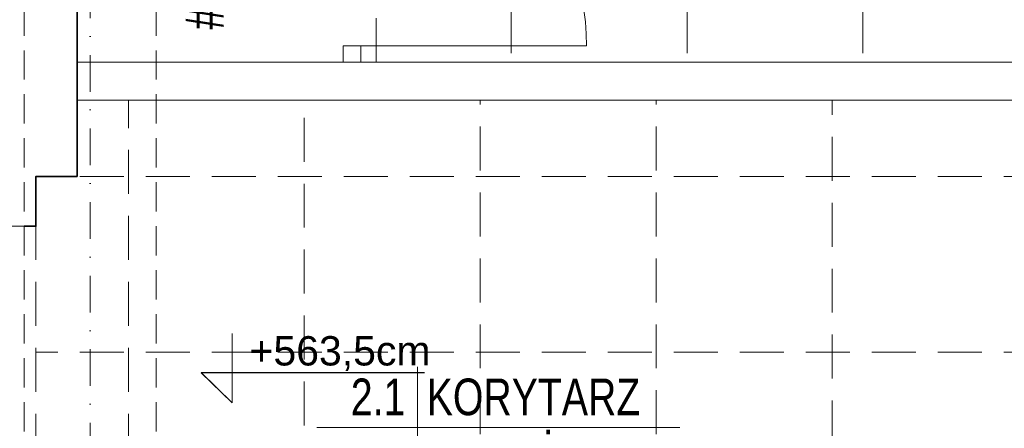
# Model space of a CAD drawing. Header units: millimetres. Extents: x -96593 to 66336, y -23969 to 7139.
# Tile 191 of 256: x -75720 to -75384, y -10626 to -10487. Entities that reach past the tile are written whole.
import ezdxf
from ezdxf.enums import TextEntityAlignment as Align

# ---------------------------------------------------------------- set-up
doc = ezdxf.new("R2010")
doc.units = ezdxf.units.MM
for name, pattern in [('DASHDOT', [1, 0.5, -0.25, 0, -0.25]), ('DASHED', [0.75, 0.5, -0.25]), ('DASHEDX2', [1.5, 1, -0.5])]:
    doc.linetypes.add(name, pattern=pattern)
for name, color, linetype, lineweight in [('!MARIUSZ', 220, 'Continuous', 35), ('BA_drz', 7, 'Continuous', 18), ('BA_met', 7, 'Continuous', 18), ('BA_txc', 1, 'Continuous', 18), ('mm_went_opis', 7, 'Continuous', 15), ('PG_OSIE', 1, 'DASHDOT', 18), ('PG_PODCIĄGI', 1, 'DASHED', 18), ('PG_PRZERYWANE_ŚREDNIE', 1, 'DASHEDX2', 18), ('PG_ŚCIANY_DZIAŁOWE', 3, 'Continuous', 18), ('PG_ŚCIANY_SŁUPY', 4, 'Continuous', 35)]:
    doc.layers.add(name, color=color, linetype=linetype, lineweight=lineweight)
doc.styles.add('ROMANS', font='bikromsw.shx', dxfattribs={"width": 0.8})
doc.styles.get("Standard").update_dxf_attribs({"font": 'arial.ttf'})

# ---------------------------------------------------------------- blocks, each defined once
blk = doc.blocks.new('dr1h901')
at = {"color": 0}
blk.add_line((-0.5, 0), (-0.5, 1), dxfattribs=at)
blk.add_line((0, 0.3622), (0, -0.2655))
blk.add_arc((-0.5, 0), 1, 0, 90, dxfattribs=at)
blk = doc.blocks.new('bikmet')
blk.add_line((0, 1.65), (0, -1.65))
at = {"style": 'ROMANS', "width": 0.8}
blk.add_attdef('NRPOM', text='', height=1, dxfattribs=at).set_placement((-0.333, 0.333), align=Align.RIGHT)
blk.add_attdef('NWAPOM', (0.25, 0.333), '', height=1, dxfattribs=at)
blk.add_attdef('PODLOGA', text='', height=1.042, dxfattribs=at).set_placement((0.25, -0.333), align=Align.TOP_LEFT)
blk = doc.blocks.new('jamb')
blk.add_lwpolyline([(-0.5, -0.5), (-0.5, 0.5), (0.5, 0.5), (0.5, -0.5)], close=True)
blk = doc.blocks.new('SUFITY_1_P')
at = {"layer": 'PG_PRZERYWANE_ŚREDNIE', "color": 251, "lineweight": 15, "ltscale": 15, "true_color": 0x636466}
blk.add_lwpolyline([(9850.63, -232.99), (10182.63, -232.99), (10182.63, -475.99), (9850.63, -475.99)], close=True, dxfattribs=at)
for points in [[(9896.63, -232.99), (9896.63, -475.99)], [(9956.63, -232.99), (9956.63, -475.99)], [(10016.63, -232.99), (10016.63, -475.99)], [(9748.63, -488.99), (10934.63, -488.99), (10934.63, -641.49), (11086.13, -641.49), (11086.13, -830.99), (11539.63, -830.99), (11539.63, -1195.49), (11102.13, -1195.49), (11102.13, -1142.99), (9734.63, -1142.99), (9734.63, -841.49), (9864.63, -841.49), (9864.63, -802.49), (9775.63, -802.49), (9775.63, -790.99), (9734.63, -790.99), (9734.63, -514.99), (9748.63, -514.99), (9748.63, -488.99)], [(9766.13, -790.99), (9766.13, -488.99)], [(9826.13, -802.49), (9826.13, -488.99)], [(9886.13, -1142.99), (9886.13, -488.99)], [(9946.13, -1142.99), (9946.13, -488.99)], [(10006.13, -628.99), (10006.13, -488.99)], [(10934.63, -514.99), (9734.63, -514.99)], [(10934.63, -574.99), (9734.63, -574.99)]]:
    blk.add_lwpolyline(points, dxfattribs=at)
blk = doc.blocks.new('A$C5DA075D8')
at = {"layer": '!MARIUSZ', "color": 252, "linetype": 'DASHED', "lineweight": 0, "ltscale": 50}
blk.add_line((924.84, 1671.76), (881.84, 1671.76), dxfattribs=at)
at = {"layer": 'BA_met', "color": 252}
blk.add_lwpolyline([(1024.61, 1603.11), (1148.42, 1603.11)], dxfattribs=at)
at = {"layer": 'BA_txc', "color": 252}
for p, q in [((995.71, 1635.19), (995.71, 1611.44)), ((995.71, 1635.19), (995.71, 1611.44)), ((995.71, 1611.44), (985.12, 1621.78)), ((985.12, 1621.78), (1061.35, 1621.78)), ((995.71, 1611.44), (985.12, 1621.78)), ((985.12, 1621.78), (1061.35, 1621.78))]:
    blk.add_line(p, q, dxfattribs=at)
at = {"layer": 'PG_OSIE', "color": 252, "ltscale": 25}
blk.add_lwpolyline([(947.34, 2784.36), (947.34, 0)], dxfattribs=at)
at = {"layer": 'PG_PODCIĄGI', "color": 252, "ltscale": 20}
for points in [[(924.84, 2631.76), (924.84, 157.76)], [(969.84, 2631.76), (969.84, 157.76)]]:
    blk.add_lwpolyline(points, dxfattribs=at)
at = {"layer": 'PG_ŚCIANY_DZIAŁOWE', "color": 252}
blk.add_lwpolyline([(942.84, 1714.76), (1418.34, 1714.76), (1418.34, 1727.76), (1391.84, 1727.76), (1376.84, 1727.76), (1044.84, 1727.76), (1028.34, 1727.76), (942.84, 1727.76), (942.84, 1714.76)], dxfattribs=at)
at = {"layer": 'PG_ŚCIANY_SŁUPY', "color": 252}
blk.add_lwpolyline([(924.84, 1671.76), (928.84, 1671.76), (928.84, 1688.76), (942.84, 1688.76), (942.84, 1972.76), (969.84, 1973.01), (969.84, 2012.76), (955.84, 2012.76), (955.84, 2586.76), (970.84, 2586.76), (970.84, 2599.76), (979.84, 2599.76)], dxfattribs=at)
at = {"layer": 'BA_drz', "color": 252}
for name, p, xscale, yscale, zscale, rotation in [('dr1h901', (1036.59, 1773.26), -80.00000000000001, 80.00000000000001, -80.00000000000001, 270), ('jamb', (1036.59, 1730.51), -5.5, 5.999999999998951, 5.5, 90)]:
    blk.add_blockref(name, p, dxfattribs=dict(at, xscale=xscale, yscale=yscale, zscale=zscale, rotation=rotation))
at = {"layer": 'BA_met', "color": 252}
ref = blk.add_blockref('bikmet', (975.69, 1774.05), dxfattribs=dict(at, xscale=12.5, yscale=12.5, zscale=12.5, rotation=90))
ref.add_attrib('NRPOM', ' 2.5', dxfattribs={"layer": '0', "height": 12.5, "rotation": 90, "style": 'ROMANS', "width": 0.8}).set_placement((971.52, 1769.88), align=Align.RIGHT)
ref.add_attrib('NWAPOM', 'WC', (971.52, 1777.17), dxfattribs={"layer": '0', "height": 12.5, "rotation": 90, "style": 'ROMANS', "width": 0.8})
ref.add_attrib('RAREA', '####', dxfattribs={"layer": '0', "height": 13.021, "rotation": 90, "style": 'ROMANS', "width": 0.8}).set_placement((979.86, 1769.88), align=Align.TOP_RIGHT)
ref.add_attrib('PODLOGA', 'PŁYTKI CERAM.', dxfattribs={"layer": '0', "height": 13.0208, "rotation": 90, "style": 'ROMANS', "width": 0.8}).set_placement((979.86, 1777.17), align=Align.TOP_LEFT)
ref = blk.add_blockref('bikmet', (1058.96, 1603.11), dxfattribs=dict(at, xscale=12.5, yscale=12.5, zscale=12.5))
ref.add_attrib('NRPOM', ' 2.1', dxfattribs={"layer": '0', "height": 12.5, "style": 'ROMANS', "width": 0.8}).set_placement((1054.8, 1607.27), align=Align.RIGHT)
ref.add_attrib('NWAPOM', 'KORYTARZ', (1062.09, 1607.27), dxfattribs={"layer": '0', "height": 12.5, "style": 'ROMANS', "width": 0.8})
ref.add_attrib('RAREA', '#####', dxfattribs={"layer": '0', "height": 13.021, "style": 'ROMANS', "width": 0.8}).set_placement((1054.8, 1598.94), align=Align.TOP_RIGHT)
ref.add_attrib('PODLOGA', 'POS. ŻYWICZNA', dxfattribs={"layer": '0', "height": 13.0208, "style": 'ROMANS', "width": 0.8}).set_placement((1062.09, 1598.94), align=Align.TOP_LEFT)
at = {"layer": 'PG_PRZERYWANE_ŚREDNIE', "color": 252}
blk.add_blockref('SUFITY_1_P', (-8805.78, 2203.75), dxfattribs=at)
at = {"layer": 'BA_txc', "color": 252, "insert": (1001.65, 1634.23), "char_height": 10, "attachment_point": 1}
blk.add_mtext_dynamic_manual_height_columns('+563,5cm', width=650.6795, gutter_width=50, heights=[0], dxfattribs=at)
blk.add_mtext_dynamic_manual_height_columns('+563,5cm', width=650.6795, gutter_width=50, heights=[0], dxfattribs=at)

msp = doc.modelspace()

# ---------------------------------------------------------------- linework, layer by layer
at = {"layer": 'BA_met', "color": 252}
msp.add_lwpolyline([(-75618.74, -10625.97), (-75494.94, -10625.97)], dxfattribs=at)
at = {"layer": 'BA_txc', "color": 252}
for p, q in [((-75647.64, -10593.89), (-75647.64, -10617.64)), ((-75647.64, -10593.89), (-75647.64, -10617.64)), ((-75647.64, -10617.64), (-75658.23, -10607.29)), ((-75658.23, -10607.29), (-75582.01, -10607.29)), ((-75647.64, -10617.64), (-75658.23, -10607.29)), ((-75658.23, -10607.29), (-75582.01, -10607.29))]:
    msp.add_line(p, q, dxfattribs=at)

# ---------------------------------------------------------------- block references
at = {"layer": 'BA_drz', "color": 252}
for name, p, xscale, yscale, zscale, rotation in [('dr1h901', (-75606.76, -10455.82), -80.00000000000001, 80.00000000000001, -80.00000000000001, 270), ('jamb', (-75606.76, -10498.57), -5.5, 5.999999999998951, 5.5, 89.99999999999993)]:
    msp.add_blockref(name, p, dxfattribs=dict(at, xscale=xscale, yscale=yscale, zscale=zscale, rotation=rotation))
at = {"layer": 'BA_met', "color": 252}
ref = msp.add_blockref('bikmet', (-75667.66, -10455.03), dxfattribs=dict(at, xscale=12.5, yscale=12.5, zscale=12.5, rotation=90))
ref.add_attrib('NRPOM', ' 2.5', dxfattribs={"layer": '0', "height": 12.5, "rotation": 90, "style": 'ROMANS', "width": 0.8}).set_placement((-75671.83, -10459.2), align=Align.RIGHT)
ref.add_attrib('NWAPOM', 'WC', (-75671.83, -10451.91), dxfattribs={"layer": '0', "height": 12.5, "rotation": 90, "style": 'ROMANS', "width": 0.8})
ref.add_attrib('RAREA', '####', dxfattribs={"layer": '0', "height": 13.021, "rotation": 90, "style": 'ROMANS', "width": 0.8}).set_placement((-75663.5, -10459.2), align=Align.TOP_RIGHT)
ref.add_attrib('PODLOGA', 'PŁYTKI CERAM.', dxfattribs={"layer": '0', "height": 13.0208, "rotation": 90, "style": 'ROMANS', "width": 0.8}).set_placement((-75663.5, -10451.91), align=Align.TOP_LEFT)
ref = msp.add_blockref('bikmet', (-75584.39, -10625.97), dxfattribs=dict(at, xscale=12.5, yscale=12.5, zscale=12.5))
ref.add_attrib('NRPOM', ' 2.1', dxfattribs={"layer": '0', "height": 12.5, "style": 'ROMANS', "width": 0.8}).set_placement((-75588.56, -10621.8), align=Align.RIGHT)
ref.add_attrib('NWAPOM', 'KORYTARZ', (-75581.26, -10621.8), dxfattribs={"layer": '0', "height": 12.5, "style": 'ROMANS', "width": 0.8})
ref.add_attrib('RAREA', '#####', dxfattribs={"layer": '0', "height": 13.021, "style": 'ROMANS', "width": 0.8}).set_placement((-75588.56, -10630.14), align=Align.TOP_RIGHT)
ref.add_attrib('PODLOGA', 'POS. ŻYWICZNA', dxfattribs={"layer": '0', "height": 13.0208, "style": 'ROMANS', "width": 0.8}).set_placement((-75581.26, -10630.14), align=Align.TOP_LEFT)
at = {"layer": 'mm_went_opis', "color": 2, "lineweight": 60}
msp.add_blockref('A$C5DA075D8', (-76643.35, -12229.08), dxfattribs=at)

# ---------------------------------------------------------------- texts
at = {"layer": 'BA_txc', "color": 252, "insert": (-75641.7, -10594.84), "char_height": 10, "attachment_point": 1}
msp.add_mtext_dynamic_manual_height_columns('+563,5cm', width=6.5068, gutter_width=50, heights=[0], dxfattribs=at)
msp.add_mtext_dynamic_manual_height_columns('+563,5cm', width=6.5068, gutter_width=50, heights=[0], dxfattribs=at)

doc.saveas('drawing.dxf')
